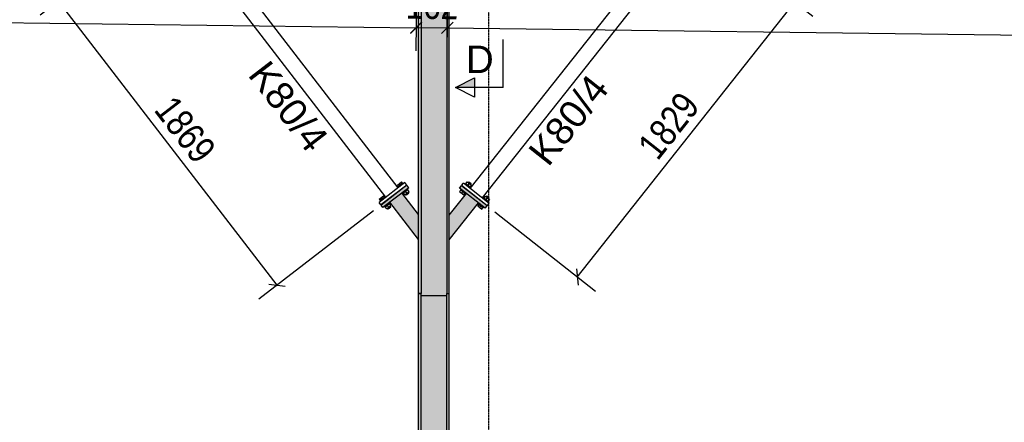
# Model space of a CAD drawing. Header units: millimetres. Extents: x -32861 to 254386, y 0 to 15445.
# Tile 13 of 67: x 113871 to 119007, y 6004 to 8104. Entities that reach past the tile are written whole.
import ezdxf

# ---------------------------------------------------------------- set-up
doc = ezdxf.new("R2010")
doc.units = ezdxf.units.MM
doc.linetypes.add('DXK_LINE_DOT3', pattern=[5.9187, 2.979, -0.9799, 0.9799, -0.9799])
doc.styles.add('Arial', font='ARIAL.TTF', dxfattribs={"height": 0.2})
doc.styles.add('Arial Narrow', font='ARIALN.TTF', dxfattribs={"height": 0.2})

# ---------------------------------------------------------------- blocks, each defined once
blk = doc.blocks.new('Bolt-20643 - 19489')
at = {"color": 7}
for p, q in [((116194.2, 7245.5), (116196.7, 7248.6)), ((116207, 7240.5), (116196.7, 7248.6)), ((116197.9, 7247.7), (116205.9, 7257.9)), ((116205.9, 7257.9), (116227.1, 7241.1)), ((116208.5, 7239.3), (116216.5, 7249.5)), ((116210.2, 7254.5), (116214, 7259.2)), ((116214, 7259.2), (116226.5, 7249.2)), ((116227.1, 7241.1), (116219.1, 7230.9)), ((116222.8, 7244.5), (116226.5, 7249.2)), ((116166.2, 7207.7), (116172.4, 7215.5)), ((116166.2, 7207.7), (116187.4, 7190.9)), ((116171.3, 7216.4), (116173.7, 7219.6)), ((116181.5, 7208.3), (116171.3, 7216.4)), ((116176.8, 7199.3), (116183, 7207.1)), ((116194.8, 7197.8), (116181.5, 7208.3)), ((116187.4, 7190.9), (116193.6, 7198.8)), ((116189.2, 7227.8), (116189.8, 7228.6)), ((116194.8, 7197.8), (116197.3, 7201)), ((116201.7, 7217.9), (116202.3, 7218.6)), ((116219.1, 7230.9), (116207, 7240.5)), ((116217.7, 7226.9), (116220.2, 7230)), ((116219.1, 7230.9), (116220.2, 7230)), ((116260.4, 7133.2), (116266.6, 7141.1)), ((116265.4, 7142), (116267.9, 7145.1)), ((116265.4, 7142), (116266.6, 7141.1)), ((116266.6, 7141.1), (116275.7, 7133.9)), ((116283.3, 7153.4), (116283.9, 7154.1)), ((116288.4, 7171), (116290.8, 7174.2)), ((116301.1, 7166), (116290.8, 7174.2)), ((116292, 7173.2), (116300.1, 7183.4)), ((116295.8, 7143.4), (116296.5, 7144.2)), ((116300.1, 7183.4), (116321.3, 7166.7)), ((116314.4, 7155.6), (116301.1, 7166)), ((116302.6, 7164.9), (116310.7, 7175.1)), ((116304.4, 7180), (116308.1, 7184.7)), ((116308.1, 7184.7), (116320.7, 7174.8)), ((116311.9, 7152.4), (116314.4, 7155.6)), ((116321.3, 7166.7), (116313.2, 7156.5)), ((116316.9, 7170.1), (116320.7, 7174.8)), ((116260.4, 7133.2), (116281.6, 7116.5)), ((116271, 7124.9), (116277.2, 7132.7)), ((116275.7, 7133.9), (116288.9, 7123.4)), ((116281.6, 7116.5), (116287.8, 7124.3)), ((116288.9, 7123.4), (116291.4, 7126.5))]:
    blk.add_line(p, q, dxfattribs=at)
blk = doc.blocks.new('GridLine-21670 - 19489')
at = {"color": 6, "linetype": 'DXK_LINE_DOT3'}
blk.add_line((116318, 400), (116318, 11608.2), dxfattribs=at)
blk = doc.blocks.new('Bolt-19858 - 19489')
at = {"color": 7}
for p, q in [((115841.8, 7241.8), (115863.2, 7258.3)), ((115847.9, 7233.9), (115841.8, 7241.8)), ((115867.8, 7249.2), (115847.9, 7233.9)), ((115858.6, 7242.2), (115852.5, 7250.1)), ((115869.3, 7250.4), (115863.2, 7258.3)), ((115867.8, 7249.2), (115869.3, 7250.4)), ((115869.3, 7250.4), (115870.5, 7251.3)), ((115872.9, 7248.1), (115870.5, 7251.3)), ((115847.9, 7233.9), (115846.7, 7233)), ((115849.2, 7229.8), (115846.7, 7233)), ((115865.1, 7220.6), (115864.5, 7221.4)), ((115871.7, 7200.5), (115869.3, 7203.7)), ((115871.7, 7200.5), (115872.9, 7201.4)), ((115872.9, 7201.4), (115892.8, 7216.7)), ((115880.8, 7191.1), (115872.9, 7201.4)), ((115877.8, 7230.4), (115877.1, 7231.2)), ((115880.8, 7191.1), (115902.2, 7207.6)), ((115891.5, 7199.4), (115883.6, 7209.7)), ((115888.9, 7189.7), (115885.2, 7194.5)), ((115901.5, 7199.5), (115888.9, 7189.7)), ((115892.8, 7216.7), (115895.5, 7218.8)), ((115895.5, 7218.8), (115893.1, 7222)), ((115902.2, 7207.6), (115894.3, 7217.9)), ((115901.5, 7199.5), (115897.9, 7204.2)), ((115746.7, 7168.6), (115768.1, 7185.1)), ((115752.8, 7160.7), (115746.7, 7168.6)), ((115752.8, 7160.7), (115751.6, 7159.8)), ((115754.1, 7156.6), (115751.6, 7159.8)), ((115772.7, 7176), (115752.8, 7160.7)), ((115763.5, 7168.9), (115757.4, 7176.9)), ((115774.2, 7177.2), (115768.1, 7185.1)), ((115770, 7147.4), (115769.4, 7148.2)), ((115772.7, 7176), (115774.2, 7177.2)), ((115774.2, 7177.2), (115775.4, 7178.1)), ((115777.8, 7174.9), (115775.4, 7178.1)), ((115777.8, 7128.2), (115799.2, 7144.7)), ((115782.7, 7157.2), (115782.1, 7158)), ((115800.4, 7145.6), (115798, 7148.8)), ((115799.2, 7144.7), (115800.4, 7145.6)), ((115807.2, 7134.4), (115799.2, 7144.7)), ((115776.6, 7127.3), (115774.2, 7130.5)), ((115776.6, 7127.3), (115777.8, 7128.2)), ((115785.8, 7117.9), (115777.8, 7128.2)), ((115785.8, 7117.9), (115807.2, 7134.4)), ((115796.5, 7126.2), (115788.5, 7136.5)), ((115793.8, 7116.5), (115790.1, 7121.3)), ((115806.5, 7126.3), (115793.8, 7116.5)), ((115806.5, 7126.3), (115802.8, 7131))]:
    blk.add_line(p, q, dxfattribs=at)
blk = doc.blocks.new('Part-20892 - 19489')
at = {"color": 7}
for p, q in [((116176.4, 7239.1), (116186.4, 7251.7)), ((116319.7, 7146.2), (116186.4, 7251.7)), ((116309.8, 7133.7), (116176.4, 7239.1)), ((116309.8, 7133.7), (116319.7, 7146.2))]:
    blk.add_line(p, q, dxfattribs=at)
blk = doc.blocks.new('Part-20870 - 19489')
blk.add_hatch(color=96).paths.add_polyline_path([(116111.7, 6955.7), (116264, 7148.2), (116201.2, 7197.9), (116111.7, 7084.7)])
at = {"color": 96}
for p, q in [((116111.7, 7084.7), (116201.2, 7197.9)), ((116111.7, 6955.7), (116264, 7148.2))]:
    blk.add_line(p, q, dxfattribs=at)
blk = doc.blocks.new('Part-20192 - 19489')
blk.add_hatch(color=96).paths.add_polyline_path([(116098.7, 6665.5), (115964.7, 6665.5), (115964.7, 6675.6), (115951.7, 6675.6), (115951.7, 1355), (116111.7, 1355), (116111.7, 6675.6), (116098.7, 6675.6)])
at = {"color": 96}
for p, q in [((115951.7, 1355), (115951.7, 6675.6)), ((115951.7, 6675.6), (115964.7, 6675.6)), ((115964.7, 1355), (115964.7, 6675.6)), ((115964.7, 6665.5), (116098.7, 6665.5)), ((116098.7, 1355), (116098.7, 6675.6)), ((116098.7, 6675.6), (116111.7, 6675.6)), ((116111.7, 1355), (116111.7, 6675.6))]:
    blk.add_line(p, q, dxfattribs=at)
blk = doc.blocks.new('Part-20199 - 19489')
at = {"color": 7}
for p, q in [((115880.9, 7254.2), (115746.2, 7150.5)), ((115890.6, 7241.6), (115755.9, 7137.9)), ((115890.6, 7241.6), (115880.9, 7254.2)), ((115755.9, 7137.9), (115746.2, 7150.5))]:
    blk.add_line(p, q, dxfattribs=at)
blk = doc.blocks.new('Part-20202 - 19489')
blk.add_hatch(color=96).paths.add_polyline_path([(115766.3, 7124.4), (115901, 7228.1), (115891.2, 7240.8), (115756.5, 7137.1)])
at = {"color": 96}
for p, q in [((115891.2, 7240.8), (115756.5, 7137.1)), ((115901, 7228.1), (115766.3, 7124.4)), ((115901, 7228.1), (115891.2, 7240.8)), ((115766.3, 7124.4), (115756.5, 7137.1))]:
    blk.add_line(p, q, dxfattribs=at)
blk = doc.blocks.new('Bolt-20203 - 19489')
at = {"color": 7}
for p, q in [((115841.8, 7241.8), (115863.2, 7258.3)), ((115847.9, 7233.9), (115841.8, 7241.8)), ((115870.5, 7251.3), (115846.7, 7233)), ((115858.6, 7242.2), (115852.5, 7250.1)), ((115869.3, 7250.4), (115863.2, 7258.3)), ((115872.9, 7248.1), (115870.5, 7251.3)), ((115849.2, 7229.8), (115846.7, 7233)), ((115865.1, 7220.6), (115864.5, 7221.4)), ((115871.7, 7200.5), (115869.3, 7203.7)), ((115895.5, 7218.8), (115871.7, 7200.5)), ((115880.8, 7191.1), (115872.9, 7201.4)), ((115877.8, 7230.4), (115877.1, 7231.2)), ((115880.8, 7191.1), (115902.2, 7207.6)), ((115891.5, 7199.4), (115883.6, 7209.7)), ((115888.9, 7189.7), (115885.2, 7194.5)), ((115901.5, 7199.5), (115888.9, 7189.7)), ((115895.5, 7218.8), (115893.1, 7222)), ((115902.2, 7207.6), (115894.3, 7217.9)), ((115901.5, 7199.5), (115897.9, 7204.2)), ((115746.7, 7168.6), (115768.1, 7185.1)), ((115752.8, 7160.7), (115746.7, 7168.6)), ((115775.4, 7178.1), (115751.6, 7159.8)), ((115754.1, 7156.6), (115751.6, 7159.8)), ((115763.5, 7168.9), (115757.4, 7176.9)), ((115774.2, 7177.2), (115768.1, 7185.1)), ((115770, 7147.4), (115769.4, 7148.2)), ((115777.8, 7174.9), (115775.4, 7178.1)), ((115777.8, 7128.2), (115800.4, 7145.6)), ((115782.7, 7157.2), (115782.1, 7158)), ((115800.4, 7145.6), (115798, 7148.8)), ((115807.2, 7134.4), (115799.2, 7144.7)), ((115776.6, 7127.3), (115774.2, 7130.5)), ((115776.6, 7127.3), (115777.8, 7128.2)), ((115785.8, 7117.9), (115777.8, 7128.2)), ((115785.8, 7117.9), (115807.2, 7134.4)), ((115796.5, 7126.2), (115788.5, 7136.5)), ((115793.8, 7116.5), (115790.1, 7121.3)), ((115806.5, 7126.3), (115793.8, 7116.5)), ((115806.5, 7126.3), (115802.8, 7131))]:
    blk.add_line(p, q, dxfattribs=at)
blk = doc.blocks.new('Part-20238 - 19489')
blk.add_hatch(color=96).paths.add_polyline_path([(115951.7, 6957.3), (115951.7, 7088.4), (115865.3, 7200.6), (115801.9, 7151.8)])
at = {"color": 96}
for p, q in [((115951.7, 7088.4), (115865.3, 7200.6)), ((115951.7, 6957.3), (115801.9, 7151.8))]:
    blk.add_line(p, q, dxfattribs=at)
blk = doc.blocks.new('Part-20241 - 19489')
at = {"color": 7}
for p, q in [((115845.2, 7226.8), (114724.4, 8682.5)), ((115781.8, 7178), (114661, 8633.7))]:
    blk.add_line(p, q, dxfattribs=at)
blk = doc.blocks.new('Part-20597 - 19489')
blk.add_hatch(color=96).paths.add_polyline_path([(116111.7, 9659.9), (116098.7, 9659.9), (115968.3, 9659.7), (115964.7, 9659.7), (115951.7, 9659.7), (115951.7, 6675.6), (115964.7, 6675.6), (115964.7, 6665.5), (116098.7, 6665.5), (116098.7, 6675.6), (116111.7, 6675.6)])
at = {"color": 96}
for p, q in [((115951.7, 6675.6), (115951.7, 9659.7)), ((115964.7, 9659.7), (115964.7, 6675.6)), ((116098.7, 9659.9), (116098.7, 6675.6)), ((116111.7, 6675.6), (116111.7, 9659.9)), ((115964.7, 6675.6), (115951.7, 6675.6)), ((115964.7, 6665.5), (116098.7, 6665.5)), ((116098.7, 6675.6), (116111.7, 6675.6))]:
    blk.add_line(p, q, dxfattribs=at)
blk = doc.blocks.new('Part-20867 - 19489')
at = {"color": 7}
for p, q in [((116221.7, 7223.7), (117336, 8633.2)), ((116284.4, 7174.1), (117398.7, 8583.6))]:
    blk.add_line(p, q, dxfattribs=at)
blk = doc.blocks.new('Part-20889 - 19489')
blk.add_hatch(color=96).paths.add_polyline_path([(116299.3, 7120.3), (116309.2, 7132.9), (116175.8, 7238.3), (116165.9, 7225.8)])
at = {"color": 96}
for p, q in [((116165.9, 7225.8), (116175.8, 7238.3)), ((116299.3, 7120.3), (116165.9, 7225.8)), ((116309.2, 7132.9), (116175.8, 7238.3)), ((116299.3, 7120.3), (116309.2, 7132.9))]:
    blk.add_line(p, q, dxfattribs=at)
blk = doc.blocks.new('Bolt-20893 - 19489')
at = {"color": 7}
for p, q in [((116194.2, 7245.5), (116196.7, 7248.6)), ((116207, 7240.5), (116196.7, 7248.6)), ((116197.9, 7247.7), (116205.9, 7257.9)), ((116205.9, 7257.9), (116227.1, 7241.1)), ((116208.5, 7239.3), (116216.5, 7249.5)), ((116210.2, 7254.5), (116214, 7259.2)), ((116214, 7259.2), (116226.5, 7249.2)), ((116227.1, 7241.1), (116219.1, 7230.9)), ((116222.8, 7244.5), (116226.5, 7249.2)), ((116166.2, 7207.7), (116172.4, 7215.5)), ((116166.2, 7207.7), (116187.4, 7190.9)), ((116171.3, 7216.4), (116173.7, 7219.6)), ((116181.5, 7208.3), (116171.3, 7216.4)), ((116176.8, 7199.3), (116183, 7207.1)), ((116194.8, 7197.8), (116181.5, 7208.3)), ((116187.4, 7190.9), (116193.6, 7198.8)), ((116189.2, 7227.8), (116189.8, 7228.6)), ((116194.8, 7197.8), (116197.3, 7201)), ((116201.7, 7217.9), (116202.3, 7218.6)), ((116220.2, 7230), (116207, 7240.5)), ((116217.7, 7226.9), (116220.2, 7230)), ((116266.6, 7141.1), (116260.4, 7133.2)), ((116265.4, 7142), (116267.9, 7145.1)), ((116265.4, 7142), (116266.6, 7141.1)), ((116268.1, 7139.9), (116266.6, 7141.1)), ((116268.1, 7139.9), (116275.7, 7133.9)), ((116283.3, 7153.4), (116283.9, 7154.1)), ((116288.4, 7171), (116290.8, 7174.2)), ((116292, 7173.2), (116290.8, 7174.2)), ((116292, 7173.2), (116300.1, 7183.4)), ((116301.1, 7166), (116292, 7173.2)), ((116295.8, 7143.4), (116296.5, 7144.2)), ((116300.1, 7183.4), (116321.3, 7166.7)), ((116314.4, 7155.6), (116301.1, 7166)), ((116302.6, 7164.9), (116310.7, 7175.1)), ((116304.4, 7180), (116308.1, 7184.7)), ((116308.1, 7184.7), (116320.7, 7174.8)), ((116311.9, 7152.4), (116314.4, 7155.6)), ((116321.3, 7166.7), (116313.2, 7156.5)), ((116316.9, 7170.1), (116320.7, 7174.8)), ((116260.4, 7133.2), (116281.6, 7116.5)), ((116271, 7124.9), (116277.2, 7132.7)), ((116275.7, 7133.9), (116287.8, 7124.3)), ((116281.6, 7116.5), (116287.8, 7124.3)), ((116287.8, 7124.3), (116288.9, 7123.4)), ((116288.9, 7123.4), (116291.4, 7126.5))]:
    blk.add_line(p, q, dxfattribs=at)
blk = doc.blocks.new('StraightDimension-21400 - 19489')
at = {"color": 174}
for p, q in [((111194.2, 8897.3), (111182.9, 8002.9)), ((115950.1, 8908.3), (115937.8, 7942.5)), ((111214.8, 8152.5), (111154, 8093.3)), ((111184.4, 8122.9), (115939.3, 8062.4)), ((115908.9, 8032.8), (115969.7, 8092.1))]:
    blk.add_line(p, q, dxfattribs=at)
at = {"color": 30, "style": 'Arial Narrow'}
blk.add_text('4755', height=143.16, rotation=359.2723, dxfattribs=at).set_placement((113380.1, 8140))
blk = doc.blocks.new('StraightDimension-21401 - 19489')
at = {"color": 174}
for p, q in [((115950.1, 8908.3), (115937.8, 7944)), ((116112.1, 8899.5), (116099.9, 7941.9)), ((115969.7, 8093.6), (115909, 8034.3)), ((115939.3, 8064), (116101.4, 8061.9)), ((116071, 8032.3), (116131.8, 8091.5))]:
    blk.add_line(p, q, dxfattribs=at)
at = {"color": 30, "style": 'Arial Narrow'}
blk.add_text('162', height=143.16, rotation=359.2723, dxfattribs=at).set_placement((115884.2, 8109.7))
blk = doc.blocks.new('StraightDimension-21198 - 19489')
at = {"color": 174}
for p, q in [((117483.2, 8537.2), (118008.2, 8122.2)), ((117919, 8154.5), (117909.1, 8238.7)), ((116779.9, 6762), (117914.1, 8196.6)), ((116349, 7102.7), (116874, 6687.6)), ((116775, 6804.2), (116784.8, 6719.9))]:
    blk.add_line(p, q, dxfattribs=at)
at = {"color": 30, "style": 'Arial Narrow'}
blk.add_text('1829', height=143.16, rotation=51.6693, dxfattribs=at).set_placement((117198.6, 7364.2))
blk = doc.blocks.new('StraightDimension-21267 - 19489')
at = {"color": 174}
for p, q in [((114575.9, 8588.4), (113977.7, 8127.8)), ((114114.8, 8195.6), (114030.7, 8206.5)), ((114072.8, 8201), (115213.1, 6719.9)), ((115716.3, 7107.3), (115118, 6646.7)), ((115171, 6725.4), (115255.2, 6714.5))]:
    blk.add_line(p, q, dxfattribs=at)
at = {"color": 30, "style": 'Arial Narrow'}
blk.add_text('1869', height=143.16, rotation=307.5916, dxfattribs=at).set_placement((114567.3, 7632.4))
blk = doc.blocks.new('StraightDimension-21402 - 19489')
at = {"color": 174}
for p, q in [((116112.1, 8899.5), (116099.9, 7942)), ((116131.8, 8091.6), (116071, 8032.3)), ((116101.4, 8061.9), (127301.4, 7919.5))]:
    blk.add_line(p, q, dxfattribs=at)
blk = doc.blocks.new('SectionMark-21662 - 19489')
for points in [[(116243.7, 10674.5), (116243.7, 10624.5), (116143.7, 10674.5)], [(116243.7, 7800.9), (116243.7, 7750.9), (116143.7, 7750.9)]]:
    blk.add_hatch(color=5).paths.add_polyline_path(points)
at = {"color": 5}
for p, q in [((116143.7, 10674.5), (116243.7, 10724.5)), ((116243.7, 10624.5), (116243.7, 10724.5)), ((116393.7, 10674.5), (116143.7, 10674.5)), ((116143.7, 10674.5), (116243.7, 10624.5)), ((116393.7, 10674.5), (116393.7, 10424.5)), ((116393.7, 7750.9), (116393.7, 8000.9)), ((116143.7, 7750.9), (116243.7, 7800.9)), ((116243.7, 7800.9), (116243.7, 7700.9)), ((116393.7, 7750.9), (116143.7, 7750.9)), ((116243.7, 7700.9), (116143.7, 7750.9))]:
    blk.add_line(p, q, dxfattribs=at)
at = {"color": 5, "style": 'Arial'}
for p in [(116199.3, 10449.5), (116199.3, 7825.9)]:
    blk.add_text('D', height=143.3, dxfattribs=at).set_placement(p)
blk = doc.blocks.new('Mark-20239 - 19489')
at = {"color": 30, "style": 'Arial'}
blk.add_text('K80/4', height=143.26, rotation=307.5916, dxfattribs=at).set_placement((115057.2, 7815.9))
blk = doc.blocks.new('Mark-20865 - 19489')
at = {"color": 30, "style": 'Arial'}
blk.add_text('K80/4', height=143.26, rotation=51.6693, dxfattribs=at).set_placement((116627.8, 7331.7))

msp = doc.modelspace()

# ---------------------------------------------------------------- block references
for name in ['GridLine-21670 - 19489', 'SectionMark-21662 - 19489', 'Part-20597 - 19489', 'StraightDimension-21400 - 19489', 'StraightDimension-21401 - 19489', 'StraightDimension-21402 - 19489', 'Part-20241 - 19489', 'Part-20867 - 19489', 'StraightDimension-21267 - 19489', 'StraightDimension-21198 - 19489', 'Mark-20239 - 19489', 'Mark-20865 - 19489', 'Part-20199 - 19489', 'Bolt-19858 - 19489', 'Bolt-20203 - 19489', 'Bolt-20643 - 19489', 'Bolt-20893 - 19489', 'Part-20892 - 19489', 'Part-20202 - 19489', 'Part-20238 - 19489', 'Part-20870 - 19489', 'Part-20889 - 19489', 'Part-20192 - 19489']:
    msp.add_blockref(name, (0, 0))

doc.saveas('drawing.dxf')
